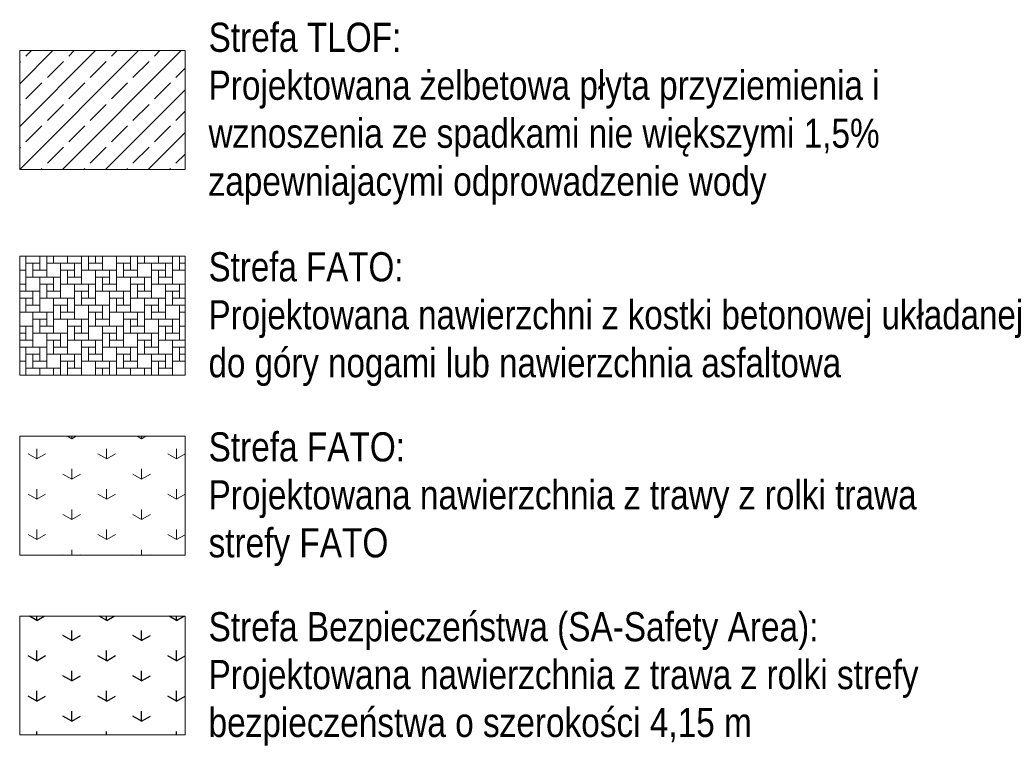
# Model space of a CAD drawing. Header units: metres. Extents: x -1013 to 1491425, y -5789533 to 1032.
# Tile 8 of 66: x 1491383 to 1491425, y -5789491 to -5789460. Entities that reach past the tile are written whole.
import ezdxf

# ---------------------------------------------------------------- set-up
doc = ezdxf.new("R2010")
doc.units = ezdxf.units.M
doc.header["$MEASUREMENT"] = 0
doc.layers.add('710-L Legendy opisy', color=7, linetype='Continuous')
for name, color, linetype, lineweight in [('710-L Legendy opisy1', 7, 'Continuous', 13), ('710-L Legendy opisy114', 113, 'Continuous', 25), ('710-L Legendy opisy252', 70, 'Continuous', 13), ('710-L Legendy opisy93', 254, 'Continuous', 13)]:
    doc.layers.add(name, color=color, linetype=linetype, lineweight=lineweight)
doc.styles.add('STYL_AUTOMATYCZNY_3', font='ARIALN.TTF')
pattern_1 = [(90, (1491140.6556, -5789497.5), (-3, 0), [0.433013, -1.29904]), (90, (1491142.1556, -5789496.634), (-3, 0), [0.433013, -1.29904]), (30, (1491140.6556, -5789497.5), (-1.5, 2.598076), [0.433013, -1.29904]), (30, (1491140.6556, -5789495.768), (-1.5, 2.598076), [0.433013, -1.29904]), (150, (1491140.6556, -5789497.5), (1.5, 2.598076), [0.433013, -1.29904]), (150, (1491140.6556, -5789495.768), (1.5, 2.598076), [0.433013, -1.29904])]

# ---------------------------------------------------------------- blocks, each defined once
blk = doc.blocks.new('*X22', base_point=(1491140.656, -5789497.5))
at = {"layer": '710-L Legendy opisy93', "color": 254, "linetype": 'Continuous', "lineweight": 13}
for p, q in [((1491383.182, -5789469.746), (1491384.082, -5789469.746)), ((1491383.182, -5789469.746), (1491383.182, -5789470.646)), ((1491383.782, -5789469.746), (1491383.782, -5789470.346)), ((1491384.082, -5789469.746), (1491384.082, -5789470.046)), ((1491384.082, -5789469.746), (1491384.082, -5789470.646)), ((1491384.382, -5789470.046), (1491384.382, -5789469.746)), ((1491384.982, -5789469.746), (1491384.982, -5789470.046)), ((1491385.582, -5789469.746), (1491385.582, -5789470.346)), ((1491385.882, -5789470.346), (1491385.882, -5789469.746)), ((1491386.182, -5789469.746), (1491386.182, -5789470.046)), ((1491386.482, -5789469.746), (1491386.482, -5789470.346)), ((1491387.082, -5789469.746), (1491387.982, -5789469.746)), ((1491387.082, -5789469.746), (1491387.082, -5789470.646)), ((1491387.682, -5789469.746), (1491387.682, -5789470.346)), ((1491387.982, -5789469.746), (1491387.982, -5789470.046)), ((1491387.982, -5789469.746), (1491387.982, -5789470.646)), ((1491388.282, -5789470.046), (1491388.282, -5789469.746)), ((1491388.882, -5789469.746), (1491388.882, -5789470.046)), ((1491389.482, -5789469.746), (1491389.482, -5789470.346)), ((1491389.782, -5789470.346), (1491389.782, -5789469.746)), ((1491382.924, -5789470.346), (1491383.182, -5789470.346)), ((1491383.782, -5789470.046), (1491383.182, -5789470.046)), ((1491383.182, -5789470.346), (1491383.182, -5789471.246)), ((1491383.482, -5789470.646), (1491383.482, -5789470.046)), ((1491383.482, -5789470.346), (1491384.082, -5789470.346)), ((1491384.982, -5789470.046), (1491384.082, -5789470.046)), ((1491384.682, -5789470.046), (1491385.582, -5789470.046)), ((1491384.682, -5789470.046), (1491384.682, -5789470.946)), ((1491385.282, -5789470.346), (1491384.682, -5789470.346)), ((1491384.982, -5789470.946), (1491384.982, -5789470.346)), ((1491385.282, -5789470.046), (1491385.282, -5789470.646)), ((1491385.582, -5789470.046), (1491385.582, -5789470.946)), ((1491386.482, -5789470.346), (1491385.582, -5789470.346)), ((1491385.882, -5789470.046), (1491386.482, -5789470.046)), ((1491386.182, -5789470.346), (1491387.082, -5789470.346)), ((1491386.182, -5789470.346), (1491386.182, -5789471.246)), ((1491386.782, -5789470.346), (1491386.782, -5789470.946)), ((1491387.682, -5789470.046), (1491387.082, -5789470.046)), ((1491387.082, -5789470.346), (1491387.082, -5789471.246)), ((1491387.382, -5789470.646), (1491387.382, -5789470.046)), ((1491387.382, -5789470.346), (1491387.982, -5789470.346)), ((1491388.882, -5789470.046), (1491387.982, -5789470.046)), ((1491388.582, -5789470.046), (1491389.482, -5789470.046)), ((1491388.582, -5789470.046), (1491388.582, -5789470.946)), ((1491389.182, -5789470.346), (1491388.582, -5789470.346)), ((1491388.882, -5789470.946), (1491388.882, -5789470.346)), ((1491389.182, -5789470.046), (1491389.182, -5789470.646)), ((1491389.482, -5789470.046), (1491389.482, -5789470.946)), ((1491390.024, -5789470.346), (1491389.482, -5789470.346)), ((1491389.782, -5789470.046), (1491390.024, -5789470.046)), ((1491384.082, -5789470.646), (1491383.182, -5789470.646)), ((1491383.782, -5789470.646), (1491384.682, -5789470.646)), ((1491383.782, -5789470.646), (1491383.782, -5789471.546)), ((1491384.382, -5789470.646), (1491384.382, -5789471.246)), ((1491384.682, -5789470.646), (1491384.682, -5789471.546)), ((1491384.982, -5789470.646), (1491385.582, -5789470.646)), ((1491386.782, -5789470.646), (1491386.182, -5789470.646)), ((1491386.482, -5789471.246), (1491386.482, -5789470.646)), ((1491387.982, -5789470.646), (1491387.082, -5789470.646)), ((1491387.682, -5789470.646), (1491388.582, -5789470.646)), ((1491387.682, -5789470.646), (1491387.682, -5789471.546)), ((1491388.282, -5789470.646), (1491388.282, -5789471.246)), ((1491388.582, -5789470.646), (1491388.582, -5789471.546)), ((1491388.882, -5789470.646), (1491389.482, -5789470.646)), ((1491382.924, -5789470.946), (1491383.182, -5789470.946)), ((1491382.924, -5789471.246), (1491383.782, -5789471.246)), ((1491383.182, -5789471.246), (1491382.924, -5789471.246)), ((1491383.482, -5789471.246), (1491383.482, -5789471.846)), ((1491384.382, -5789470.946), (1491383.782, -5789470.946)), ((1491383.782, -5789471.246), (1491383.782, -5789472.146)), ((1491384.082, -5789471.546), (1491384.082, -5789470.946)), ((1491384.082, -5789471.246), (1491384.682, -5789471.246)), ((1491385.582, -5789470.946), (1491384.682, -5789470.946)), ((1491385.282, -5789470.946), (1491386.182, -5789470.946)), ((1491385.282, -5789470.946), (1491385.282, -5789471.846)), ((1491385.882, -5789471.246), (1491385.282, -5789471.246)), ((1491385.582, -5789471.846), (1491385.582, -5789471.246)), ((1491385.882, -5789470.946), (1491385.882, -5789471.546)), ((1491386.182, -5789470.946), (1491386.182, -5789471.846)), ((1491387.082, -5789471.246), (1491386.182, -5789471.246)), ((1491386.482, -5789470.946), (1491387.082, -5789470.946)), ((1491386.782, -5789471.246), (1491387.682, -5789471.246)), ((1491386.782, -5789471.246), (1491386.782, -5789472.146)), ((1491387.382, -5789471.246), (1491387.382, -5789471.846)), ((1491388.282, -5789470.946), (1491387.682, -5789470.946)), ((1491387.682, -5789471.246), (1491387.682, -5789472.146)), ((1491387.982, -5789471.546), (1491387.982, -5789470.946)), ((1491387.982, -5789471.246), (1491388.582, -5789471.246)), ((1491389.482, -5789470.946), (1491388.582, -5789470.946)), ((1491389.182, -5789470.946), (1491390.024, -5789470.946)), ((1491389.182, -5789470.946), (1491389.182, -5789471.846)), ((1491389.782, -5789471.246), (1491389.182, -5789471.246)), ((1491389.482, -5789471.846), (1491389.482, -5789471.246)), ((1491389.782, -5789470.946), (1491389.782, -5789471.546)), ((1491383.482, -5789471.546), (1491382.924, -5789471.546)), ((1491383.182, -5789472.146), (1491383.182, -5789471.546)), ((1491384.682, -5789471.546), (1491383.782, -5789471.546)), ((1491384.382, -5789471.546), (1491385.282, -5789471.546)), ((1491384.382, -5789471.546), (1491384.382, -5789472.446)), ((1491384.982, -5789471.546), (1491384.982, -5789472.146)), ((1491385.282, -5789471.546), (1491385.282, -5789472.446)), ((1491385.582, -5789471.546), (1491386.182, -5789471.546)), ((1491387.382, -5789471.546), (1491386.782, -5789471.546)), ((1491387.082, -5789472.146), (1491387.082, -5789471.546)), ((1491388.582, -5789471.546), (1491387.682, -5789471.546)), ((1491388.282, -5789471.546), (1491389.182, -5789471.546)), ((1491388.282, -5789471.546), (1491388.282, -5789472.446)), ((1491388.882, -5789471.546), (1491388.882, -5789472.146)), ((1491389.182, -5789471.546), (1491389.182, -5789472.446)), ((1491389.482, -5789471.546), (1491390.024, -5789471.546)), ((1491383.782, -5789472.146), (1491382.924, -5789472.146)), ((1491383.182, -5789471.846), (1491383.782, -5789471.846)), ((1491383.482, -5789472.146), (1491384.382, -5789472.146)), ((1491383.482, -5789472.146), (1491383.482, -5789473.046)), ((1491384.082, -5789472.146), (1491384.082, -5789472.746)), ((1491384.982, -5789471.846), (1491384.382, -5789471.846)), ((1491384.382, -5789472.146), (1491384.382, -5789473.046)), ((1491384.682, -5789472.446), (1491384.682, -5789471.846)), ((1491384.682, -5789472.146), (1491385.282, -5789472.146)), ((1491386.182, -5789471.846), (1491385.282, -5789471.846)), ((1491385.882, -5789471.846), (1491386.782, -5789471.846)), ((1491385.882, -5789471.846), (1491385.882, -5789472.746)), ((1491386.482, -5789472.146), (1491385.882, -5789472.146)), ((1491386.182, -5789472.746), (1491386.182, -5789472.146)), ((1491386.482, -5789471.846), (1491386.482, -5789472.446)), ((1491386.782, -5789471.846), (1491386.782, -5789472.746)), ((1491387.682, -5789472.146), (1491386.782, -5789472.146)), ((1491387.082, -5789471.846), (1491387.682, -5789471.846)), ((1491387.382, -5789472.146), (1491388.282, -5789472.146)), ((1491387.382, -5789472.146), (1491387.382, -5789473.046)), ((1491387.982, -5789472.146), (1491387.982, -5789472.746)), ((1491388.882, -5789471.846), (1491388.282, -5789471.846)), ((1491388.282, -5789472.146), (1491388.282, -5789473.046)), ((1491388.582, -5789472.446), (1491388.582, -5789471.846)), ((1491388.582, -5789472.146), (1491389.182, -5789472.146)), ((1491390.024, -5789471.846), (1491389.182, -5789471.846)), ((1491389.782, -5789471.846), (1491390.024, -5789471.846)), ((1491389.782, -5789471.846), (1491389.782, -5789472.746)), ((1491390.024, -5789472.146), (1491389.782, -5789472.146)), ((1491384.082, -5789472.446), (1491383.482, -5789472.446)), ((1491383.782, -5789473.046), (1491383.782, -5789472.446)), ((1491385.282, -5789472.446), (1491384.382, -5789472.446)), ((1491384.982, -5789472.446), (1491385.882, -5789472.446)), ((1491384.982, -5789472.446), (1491384.982, -5789473.346)), ((1491385.582, -5789472.446), (1491385.582, -5789473.046)), ((1491385.882, -5789472.446), (1491385.882, -5789473.346)), ((1491386.182, -5789472.446), (1491386.782, -5789472.446)), ((1491387.982, -5789472.446), (1491387.382, -5789472.446)), ((1491387.682, -5789473.046), (1491387.682, -5789472.446)), ((1491389.182, -5789472.446), (1491388.282, -5789472.446)), ((1491388.882, -5789472.446), (1491389.782, -5789472.446)), ((1491388.882, -5789472.446), (1491388.882, -5789473.346)), ((1491389.482, -5789472.446), (1491389.482, -5789473.046)), ((1491389.782, -5789472.446), (1491389.782, -5789473.346)), ((1491382.924, -5789472.746), (1491383.482, -5789472.746)), ((1491383.182, -5789472.746), (1491383.182, -5789473.346)), ((1491383.482, -5789472.746), (1491383.482, -5789473.646)), ((1491383.782, -5789472.746), (1491384.382, -5789472.746)), ((1491385.582, -5789472.746), (1491384.982, -5789472.746)), ((1491385.282, -5789473.346), (1491385.282, -5789472.746)), ((1491386.782, -5789472.746), (1491385.882, -5789472.746)), ((1491386.482, -5789472.746), (1491387.382, -5789472.746)), ((1491386.482, -5789472.746), (1491386.482, -5789473.646)), ((1491387.082, -5789472.746), (1491387.082, -5789473.346)), ((1491387.382, -5789472.746), (1491387.382, -5789473.646)), ((1491387.682, -5789472.746), (1491388.282, -5789472.746)), ((1491389.482, -5789472.746), (1491388.882, -5789472.746)), ((1491389.182, -5789473.346), (1491389.182, -5789472.746)), ((1491390.024, -5789472.746), (1491389.782, -5789472.746)), ((1491383.182, -5789473.046), (1491382.924, -5789473.046)), ((1491382.924, -5789473.346), (1491383.482, -5789473.346)), ((1491384.382, -5789473.046), (1491383.482, -5789473.046)), ((1491384.082, -5789473.046), (1491384.982, -5789473.046)), ((1491384.082, -5789473.046), (1491384.082, -5789473.946)), ((1491384.682, -5789473.346), (1491384.082, -5789473.346)), ((1491384.382, -5789473.946), (1491384.382, -5789473.346)), ((1491384.682, -5789473.046), (1491384.682, -5789473.646)), ((1491384.982, -5789473.046), (1491384.982, -5789473.946)), ((1491385.882, -5789473.346), (1491384.982, -5789473.346)), ((1491385.282, -5789473.046), (1491385.882, -5789473.046)), ((1491385.582, -5789473.346), (1491386.482, -5789473.346)), ((1491385.582, -5789473.346), (1491385.582, -5789474.246)), ((1491386.182, -5789473.346), (1491386.182, -5789473.946)), ((1491387.082, -5789473.046), (1491386.482, -5789473.046)), ((1491386.482, -5789473.346), (1491386.482, -5789474.246)), ((1491386.782, -5789473.646), (1491386.782, -5789473.046)), ((1491386.782, -5789473.346), (1491387.382, -5789473.346)), ((1491388.282, -5789473.046), (1491387.382, -5789473.046)), ((1491387.982, -5789473.046), (1491388.882, -5789473.046)), ((1491387.982, -5789473.046), (1491387.982, -5789473.946)), ((1491388.582, -5789473.346), (1491387.982, -5789473.346)), ((1491388.282, -5789473.946), (1491388.282, -5789473.346)), ((1491388.582, -5789473.046), (1491388.582, -5789473.646)), ((1491388.882, -5789473.046), (1491388.882, -5789473.946)), ((1491389.782, -5789473.346), (1491388.882, -5789473.346)), ((1491389.182, -5789473.046), (1491389.782, -5789473.046)), ((1491389.482, -5789473.346), (1491390.024, -5789473.346)), ((1491389.482, -5789473.346), (1491389.482, -5789474.246)), ((1491383.482, -5789473.646), (1491382.924, -5789473.646)), ((1491383.182, -5789473.646), (1491384.082, -5789473.646)), ((1491383.182, -5789473.646), (1491383.182, -5789474.546)), ((1491383.782, -5789473.646), (1491383.782, -5789474.246)), ((1491384.082, -5789473.646), (1491384.082, -5789474.546)), ((1491384.382, -5789473.646), (1491384.982, -5789473.646)), ((1491386.182, -5789473.646), (1491385.582, -5789473.646)), ((1491385.882, -5789474.246), (1491385.882, -5789473.646)), ((1491387.382, -5789473.646), (1491386.482, -5789473.646)), ((1491387.082, -5789473.646), (1491387.982, -5789473.646)), ((1491387.082, -5789473.646), (1491387.082, -5789474.546)), ((1491387.682, -5789473.646), (1491387.682, -5789474.246)), ((1491387.982, -5789473.646), (1491387.982, -5789474.546)), ((1491388.282, -5789473.646), (1491388.882, -5789473.646)), ((1491390.024, -5789473.646), (1491389.482, -5789473.646)), ((1491389.782, -5789474.246), (1491389.782, -5789473.646)), ((1491382.924, -5789474.246), (1491383.182, -5789474.246)), ((1491383.782, -5789473.946), (1491383.182, -5789473.946)), ((1491383.182, -5789474.246), (1491383.182, -5789474.846)), ((1491383.482, -5789474.546), (1491383.482, -5789473.946)), ((1491383.482, -5789474.246), (1491384.082, -5789474.246)), ((1491384.982, -5789473.946), (1491384.082, -5789473.946)), ((1491384.682, -5789473.946), (1491385.582, -5789473.946)), ((1491384.682, -5789473.946), (1491384.682, -5789474.846)), ((1491385.282, -5789474.246), (1491384.682, -5789474.246)), ((1491384.982, -5789474.846), (1491384.982, -5789474.246)), ((1491385.282, -5789473.946), (1491385.282, -5789474.546)), ((1491385.582, -5789473.946), (1491385.582, -5789474.846)), ((1491386.482, -5789474.246), (1491385.582, -5789474.246)), ((1491385.882, -5789473.946), (1491386.482, -5789473.946)), ((1491386.182, -5789474.246), (1491387.082, -5789474.246)), ((1491386.182, -5789474.246), (1491386.182, -5789474.846)), ((1491386.782, -5789474.246), (1491386.782, -5789474.846)), ((1491387.682, -5789473.946), (1491387.082, -5789473.946)), ((1491387.082, -5789474.246), (1491387.082, -5789474.846)), ((1491387.382, -5789474.546), (1491387.382, -5789473.946)), ((1491387.382, -5789474.246), (1491387.982, -5789474.246)), ((1491388.882, -5789473.946), (1491387.982, -5789473.946)), ((1491388.582, -5789473.946), (1491389.482, -5789473.946)), ((1491388.582, -5789473.946), (1491388.582, -5789474.846)), ((1491389.182, -5789474.246), (1491388.582, -5789474.246)), ((1491388.882, -5789474.846), (1491388.882, -5789474.246)), ((1491389.182, -5789473.946), (1491389.182, -5789474.546)), ((1491389.482, -5789473.946), (1491389.482, -5789474.846)), ((1491390.024, -5789474.246), (1491389.482, -5789474.246)), ((1491389.782, -5789473.946), (1491390.024, -5789473.946)), ((1491384.082, -5789474.546), (1491383.182, -5789474.546)), ((1491383.782, -5789474.546), (1491384.682, -5789474.546)), ((1491383.782, -5789474.546), (1491383.782, -5789474.846)), ((1491384.382, -5789474.546), (1491384.382, -5789474.846)), ((1491384.682, -5789474.546), (1491384.682, -5789474.846)), ((1491384.982, -5789474.546), (1491385.582, -5789474.546)), ((1491386.782, -5789474.546), (1491386.182, -5789474.546)), ((1491386.482, -5789474.846), (1491386.482, -5789474.546)), ((1491387.982, -5789474.546), (1491387.082, -5789474.546)), ((1491387.682, -5789474.546), (1491388.582, -5789474.546)), ((1491387.682, -5789474.546), (1491387.682, -5789474.846)), ((1491388.282, -5789474.546), (1491388.282, -5789474.846)), ((1491388.582, -5789474.546), (1491388.582, -5789474.846)), ((1491388.882, -5789474.546), (1491389.482, -5789474.546)), ((1491385.582, -5789474.846), (1491384.682, -5789474.846)), ((1491389.482, -5789474.846), (1491388.582, -5789474.846))]:
    blk.add_line(p, q, dxfattribs=at)

msp = doc.modelspace()

# ---------------------------------------------------------------- hatches: boundary and pattern name
at = {"layer": '710-L Legendy opisy114', "linetype": 'Continuous', "lineweight": 25}
h = msp.add_hatch(dxfattribs=at)
h.set_pattern_fill('trawa_0002', color=113, style=0, pattern_type=2)
h.set_pattern_definition(pattern_1)
h.paths.add_polyline_path([(1491382.924, -5789485.191), (1491382.924, -5789490.291), (1491390.024, -5789490.291), (1491390.024, -5789485.191)])
at = {"layer": '710-L Legendy opisy252', "linetype": 'Continuous', "lineweight": 13}
h = msp.add_hatch(dxfattribs=at)
h.set_pattern_fill('trawa_0002', color=70, style=0, pattern_type=2)
h.set_pattern_definition(pattern_1)
h.paths.add_polyline_path([(1491382.924, -5789477.473), (1491382.924, -5789482.573), (1491390.024, -5789482.573), (1491390.024, -5789477.473)])
at = {"layer": '710-L Legendy opisy93', "linetype": 'Continuous', "lineweight": 13}
h = msp.add_hatch(dxfattribs=at)
h.set_pattern_fill('Beton_zbrojony_0002', color=254, style=0, pattern_type=2)
h.set_pattern_definition([(45, (1491391.9238, -5789457.028), (-0.91924, 0.91924), []), (45, (1491391.4642, -5789456.5684), (-0.91924, 0.91924), [0.975, -0.325])])
h.paths.add_polyline_path([(1491382.924, -5789466.028), (1491390.024, -5789466.028), (1491390.024, -5789460.928), (1491382.924, -5789460.928)])

# ---------------------------------------------------------------- linework, layer by layer
at = {"layer": '710-L Legendy opisy1', "color": 7, "linetype": 'Continuous', "lineweight": 13, "flags": 128}
for points in [[(1491382.924, -5789466.028), (1491390.024, -5789466.028), (1491390.024, -5789460.928), (1491382.924, -5789460.928)], [(1491390.024, -5789469.746), (1491390.024, -5789474.846), (1491382.924, -5789474.846), (1491382.924, -5789469.746)], [(1491382.924, -5789477.473), (1491382.924, -5789482.573), (1491390.024, -5789482.573), (1491390.024, -5789477.473)], [(1491382.924, -5789485.191), (1491382.924, -5789490.291), (1491390.024, -5789490.291), (1491390.024, -5789485.191)]]:
    msp.add_lwpolyline(points, close=True, dxfattribs=at)

# ---------------------------------------------------------------- block references
at = {"layer": '710-L Legendy opisy', "color": 7, "lineweight": 13}
msp.add_blockref('*X22', (1491140.656, -5789497.5), dxfattribs=at)

# ---------------------------------------------------------------- texts
at = {"layer": '710-L Legendy opisy1', "color": 7, "linetype": 'Continuous', "lineweight": 13, "char_height": 1.25, "attachment_point": 1, "style": 'STYL_AUTOMATYCZNY_3'}
for s, insert, width, line_spacing_factor in [('\\A1;{\\pql;\\fArial Narrow|b0|i0|c238|p0;\\W1.000000;Strefa TLOF:\\P\\pql;\\fArial Narrow|b0|i0|c238|p0;\\W1.000000;Projektowana żelbetowa płyta przyziemienia i wznoszenia ze spadkami nie większymi 1,5% zapewniajacymi odprowadzenie wody }', (1491391.033, -5789459.729), 33.54197, 0.987894), ('\\A1;{\\pql;\\fArial Narrow|b0|i0|c238|p0;\\W1.000000;Strefa FATO:\\P\\pql;\\fArial Narrow|b0|i0|c238|p0;\\W1.000000;Projektowana nawierzchni z kostki betonowej \\fArial Narrow|b0|i0|c238|p0;\\W1.000000;układanej do góry nogami lub nawierzchnia asfaltowa}', (1491391.033, -5789469.577), 35.38247, 0.987723), ('\\A1;{\\pql;\\fArial Narrow|b0|i0|c238|p0;\\W1.000000;Strefa FATO:\\P\\pql;\\fArial Narrow|b0|i0|c238|p0;\\W1.000000;Projektowana nawierzchnia\\fArial Narrow|b0|i0|c238|p0;\\W1.000000; z \\fArial Narrow|b0|i0|c238|p0;\\W1.000000;traw\\fArial Narrow|b0|i0|c238|p0;\\W1.000000;y\\fArial Narrow|b0|i0|c238|p0;\\W1.000000; z rolki trawa strefy FATO}', (1491391.033, -5789477.304), 31.31387, 0.987723), ('\\A1;{\\pql;\\fArial Narrow|b0|i0|c238|p0;\\W1.000000;Strefa Bezpieczeństwa\\fArial Narrow|b0|i0|c238|p0;\\W1.000000; (SA-Safety Area)\\fArial Narrow|b0|i0|c238|p0;\\W1.000000;:\\P\\pql;\\fArial Narrow|b0|i0|c238|p0;\\W1.000000;Projektowana nawierzchnia z trawa z rolki strefy bezpieczeństwa o szerokości 4,15 m}', (1491391.033, -5789485.021), 37.60966, 0.985791)]:
    msp.add_mtext(s, dxfattribs=dict(at, insert=insert, width=width, line_spacing_factor=line_spacing_factor))

doc.saveas('drawing.dxf')
